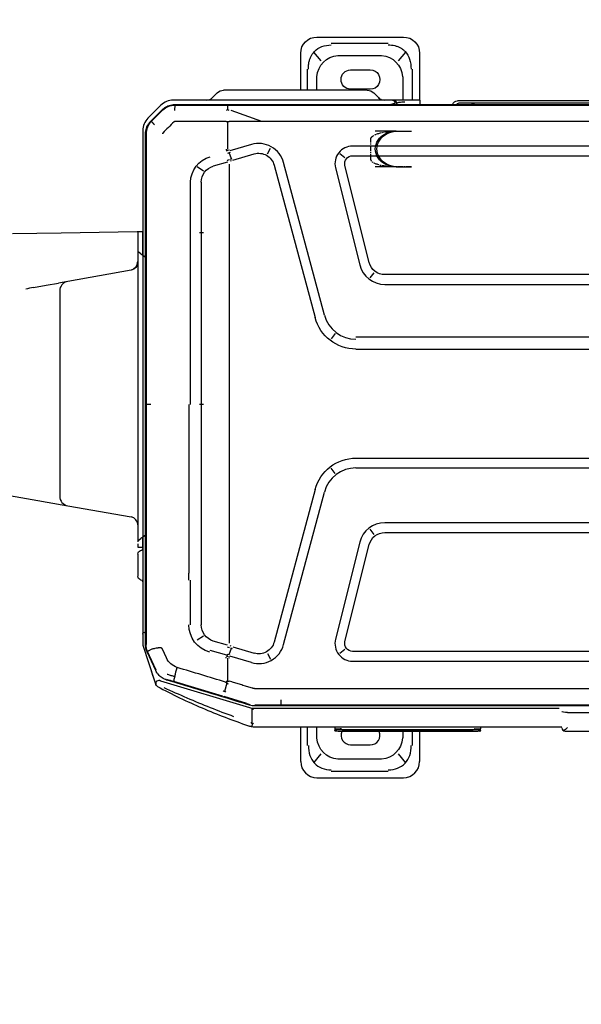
# Model space of a CAD drawing. Header units: millimetres. Extents: x -424979 to 718034, y -72486 to 344972.
# Tile 238 of 256: x 599439 to 600267, y 142620 to 144072. Entities that reach past the tile are written whole.
import ezdxf
from ezdxf import colors
from ezdxf.entities.mleader import LeaderData, LeaderLine
from ezdxf.math import Vec2, Vec3
from ezdxf.xclip import XClip

# ---------------------------------------------------------------- set-up
doc = ezdxf.new("R2010")
doc.units = ezdxf.units.MM
doc.header["$MEASUREMENT"] = 0
doc.header["$XCLIPFRAME"] = 0
doc.linetypes.add('CENTER', pattern=[0.508, 0.3175, -0.0635, 0.0635, -0.0635])
doc.layers.add('IS_KLIM Opis_Średnice', color=7, linetype='Continuous', lineweight=9)
doc.layers.add('SKAN - RZUT_7_0_Nr_pióra__1', color=7, linetype='Continuous', lineweight=13)
doc.layers.add('IS_KLIM_urządzenia', color=3, linetype='Continuous')
doc.layers.add('Rysunki i obrazki', color=7, linetype='Continuous')
picture_1 = doc.add_image_def('image7.tif', size_in_pixel=(14115, 7016))

# ---------------------------------------------------------------- blocks, each defined once
blk = doc.blocks.new('Rysunek_7_7', base_point=(-247133.1, 120862.7))
at = {"layer": 'SKAN - RZUT_7_0_Nr_pióra__1', "color": 7, "lineweight": 13}
image = blk.add_image(picture_1, insert=(-306883.1, 91162.7), size_in_units=(119499.9, 59400), dxfattribs=at)
image.set_boundary_path([(-0.5, -0.5), (14114.5, 7015.5)])
blk = doc.blocks.new('G$CE471A013')
at = {"linetype": 'Continuous'}
for p, q in [((14.865, 41.216), (9.565, 41.216)), ((10.489, 40.816), (13.993, 40.816)), ((8.565, 40.216), (8.565, 37.347)), ((9.43, 40.295), (9.874, 39.746)), ((13.583, 40.077), (10.899, 40.077)), ((14.608, 39.746), (15.052, 40.295)), ((15.865, 37.947), (15.865, 40.216)), ((9.009, 37.347), (9.009, 39.241)), ((9.606, 38.769), (9.606, 37.347)), ((12.803, 39.198), (11.603, 39.206)), ((14.876, 37.947), (14.876, 38.769)), ((15.473, 39.241), (15.473, 37.947)), ((11.386, 37.783), (11.097, 37.494)), ((11.603, 38.006), (12.803, 38.013)), ((11.782, 37.947), (13.342, 37.947)), ((13.342, 37.947), (19.042, 37.947)), ((19.042, 37.947), (20.602, 37.947)), ((21.287, 37.494), (20.998, 37.783)), ((23.598, 37.069), (-66.48, 37.069)), ((-63.256, 37.301), (6.245, 37.301)), ((-62.823, 37.151), (6.095, 37.151)), ((20.329, 37.029), (-21.491, 37.029)), ((8.525, 37.347), (9.465, 37.347)), ((8.525, 37.243), (8.525, 37.347)), ((8.525, 37.069), (8.525, 37.243)), ((9.465, 37.347), (10.165, 37.347)), ((9.965, 37.069), (9.965, 37.147)), ((10.165, 37.347), (10.236, 37.347)), ((10.236, 37.347), (23.677, 37.347)), ((23.553, 37.034), (20.329, 37.029)), ((23.592, 37.035), (23.552, 37.034)), ((24.011, 36.986), (23.999, 36.958)), ((24.441, 37.031), (25.239, 36.233)), ((18.258, 36.025), (20.129, 36.699)), ((25.023, 36.045), (24.349, 36.718)), ((25.071, 36.043), (24.361, 36.753)), ((20.348, 36.02), (20.348, 34.339)), ((25.023, 36.045), (25.043, 36.025)), ((25.304, 35.693), (25.278, 35.682)), ((9.915, 35.441), (9.065, 35.441)), ((9.915, 35.441), (9.065, 35.441)), ((9.915, 35.441), (9.065, 35.441)), ((10.015, 35.441), (9.165, 35.441)), ((10.015, 35.441), (9.165, 35.441)), ((10.015, 35.441), (9.165, 35.441)), ((10.015, 35.441), (9.165, 35.441)), ((10.015, 35.441), (9.165, 35.441)), ((10.015, 35.441), (9.165, 35.441)), ((10.015, 35.441), (9.165, 35.441)), ((10.015, 35.441), (9.165, 35.441)), ((10.015, 35.441), (9.165, 35.441)), ((10.015, 35.441), (9.165, 35.441)), ((10.015, 35.441), (9.165, 35.441)), ((10.015, 35.441), (9.165, 35.441)), ((10.015, 35.441), (9.165, 35.441)), ((10.015, 35.441), (9.165, 35.441)), ((10.015, 35.441), (9.165, 35.441)), ((10.015, 35.441), (9.165, 35.441)), ((10.015, 35.441), (9.165, 35.441)), ((10.015, 35.441), (9.165, 35.441)), ((10.015, 35.441), (9.165, 35.441)), ((10.015, 35.441), (9.165, 35.441)), ((10.015, 35.441), (9.165, 35.441)), ((10.015, 35.441), (11.285, 35.441)), ((10.015, 35.441), (11.285, 35.441)), ((10.015, 35.441), (11.285, 35.441)), ((10.015, 35.441), (11.285, 35.441)), ((10.015, 35.441), (11.285, 35.441)), ((10.015, 35.441), (11.285, 35.441)), ((10.015, 35.441), (11.285, 35.441)), ((10.015, 35.441), (11.285, 35.441)), ((10.015, 35.441), (11.285, 35.441)), ((10.015, 35.441), (11.285, 35.441)), ((25.355, 35.268), (25.355, 18.659)), ((25.387, 3.917), (25.387, 35.28)), ((25.555, 35.469), (25.555, 27.827)), ((-55.564, 34.525), (12.681, 34.525)), ((18.891, 34.614), (20.219, 34.22)), ((12.681, 33.925), (-55.564, 33.925)), ((13.463, 34.056), (13.147, 33.809)), ((17.908, 34.052), (17.713, 34.401)), ((20.03, 33.65), (18.72, 34.039)), ((20.116, 33.739), (20.246, 34.12)), ((20.343, 34.089), (20.3, 34.102)), ((11.659, 27.368), (13.147, 33.329)), ((14.405, 24.142), (16.915, 33.508)), ((17.495, 33.353), (14.985, 23.986)), ((20.13, 33.616), (20.19, 33.593)), ((20.228, 29.549), (20.228, 33.418)), ((20.36, 33.54), (21.229, 33.292)), ((9.915, 33.241), (9.065, 33.241)), ((9.915, 33.241), (9.065, 33.241)), ((9.915, 33.241), (9.065, 33.241)), ((10.015, 33.241), (9.165, 33.241)), ((10.015, 33.241), (9.165, 33.241)), ((10.015, 33.241), (9.165, 33.241)), ((10.015, 33.241), (9.165, 33.241)), ((10.015, 33.241), (9.165, 33.241)), ((10.015, 33.241), (9.165, 33.241)), ((10.015, 33.241), (9.165, 33.241)), ((10.015, 33.241), (9.165, 33.241)), ((10.015, 33.241), (9.165, 33.241)), ((10.015, 33.241), (9.165, 33.241)), ((10.015, 33.241), (9.165, 33.241)), ((10.015, 33.241), (9.165, 33.241)), ((10.015, 33.241), (9.165, 33.241)), ((10.015, 33.241), (9.165, 33.241)), ((10.015, 33.241), (9.165, 33.241)), ((10.015, 33.241), (9.165, 33.241)), ((10.015, 33.241), (9.165, 33.241)), ((10.015, 33.241), (9.165, 33.241)), ((10.015, 33.241), (9.165, 33.241)), ((10.015, 33.241), (9.165, 33.241)), ((10.015, 33.241), (9.165, 33.241)), ((10.015, 33.241), (11.285, 33.241)), ((10.015, 33.241), (11.285, 33.241)), ((10.015, 33.241), (11.285, 33.241)), ((10.015, 33.241), (11.285, 33.241)), ((10.015, 33.241), (11.285, 33.241)), ((10.015, 33.241), (11.285, 33.241)), ((10.015, 33.241), (11.285, 33.241)), ((10.015, 33.241), (11.285, 33.241)), ((10.015, 33.241), (11.285, 33.241)), ((10.015, 33.241), (11.285, 33.241)), ((13.729, 33.184), (12.241, 27.223)), ((21.835, 32.988), (22.215, 33.248)), ((21.97, 32.296), (21.97, 29.549)), ((22.62, 29.549), (22.62, 32.296)), ((20.228, 7.87), (20.228, 29.549)), ((22.067, 29.212), (21.834, 29.212)), ((21.97, 29.549), (21.97, 29.212)), ((21.97, 29.212), (21.97, 18.659)), ((22.62, 29.212), (22.62, 29.549)), ((22.62, 18.659), (22.62, 29.212)), ((25.556, 29.072), (25.555, 29.072)), ((25.556, 29.262), (25.856, 29.257)), ((25.556, 28.762), (25.556, 29.262)), ((25.856, 29.257), (25.856, 28.757)), ((25.856, 29.257), (25.906, 29.256)), ((25.906, 29.256), (30.556, 29.175)), ((30.556, 29.175), (33.556, 29.122)), ((25.556, 28.572), (25.555, 28.572)), ((25.556, 27.945), (25.556, 28.762)), ((25.856, 28.757), (25.856, 28.17)), ((25.556, 27.82), (25.387, 27.693)), ((25.555, 27.827), (25.555, 27.819)), ((25.556, 27.82), (25.556, 27.945)), ((25.679, 27.912), (25.556, 27.82)), ((25.556, 27.82), (25.556, 10.508)), ((25.556, 27.82), (25.556, 10.508)), ((25.679, 27.912), (25.837, 28.03)), ((25.856, 28.17), (25.856, 28.098)), ((25.856, 28.098), (25.856, 10.282)), ((-53.591, 26.625), (10.708, 26.625)), ((11.38, 26.745), (11.627, 26.429)), ((26.27, 26.899), (30.161, 26.213)), ((10.708, 26.025), (-53.591, 26.025)), ((30.161, 26.213), (30.736, 26.112)), ((31.478, 25.981), (30.736, 26.112)), ((30.656, 25.622), (30.656, 24.244)), ((32.255, 25.844), (31.478, 25.981)), ((30.656, 24.244), (30.656, 14.401)), ((13.745, 23.003), (13.989, 22.685)), ((-21.491, 22.784), (12.474, 22.784)), ((12.474, 22.059), (-21.491, 22.059)), ((21.834, 18.659), (22.067, 18.659)), ((21.97, 18.659), (21.97, 7.87)), ((22.728, 18.659), (22.728, 8.288)), ((25.355, 18.659), (25.355, 6.47)), ((12.474, 15.359), (-21.391, 15.359)), ((12.474, 14.759), (-21.391, 14.759)), ((13.745, 14.416), (13.989, 14.734)), ((30.656, 14.401), (30.656, 13.022)), ((14.985, 13.432), (17.495, 4.066)), ((16.915, 3.911), (14.405, 13.277)), ((32.35, 12.817), (30.161, 12.431)), ((34.461, 13.189), (32.35, 12.817)), ((30.161, 12.431), (26.27, 11.745)), ((-53.591, 11.393), (10.708, 11.393)), ((11.627, 10.989), (11.38, 10.674)), ((10.708, 10.793), (-53.591, 10.793)), ((25.387, 10.625), (25.556, 10.508)), ((25.555, 10.509), (25.555, 4.596)), ((25.556, 10.508), (25.679, 10.424)), ((25.556, 10.387), (25.556, 10.508)), ((25.556, 10.383), (25.556, 10.387)), ((25.556, 9.883), (25.556, 10.383)), ((25.846, 10.309), (25.679, 10.424)), ((13.147, 4.09), (11.659, 10.051)), ((12.241, 10.196), (13.729, 4.235)), ((25.856, 9.888), (25.556, 9.883)), ((25.856, 9.883), (25.556, 9.883)), ((25.698, 9.683), (25.624, 9.707)), ((25.856, 10.102), (25.856, 9.888)), ((25.856, 9.883), (25.856, 9.888)), ((25.855, 9.464), (25.855, 9.172)), ((25.855, 9.172), (25.855, 8.401)), ((20.228, 4.001), (20.228, 7.87)), ((21.97, 7.87), (21.97, 5.123)), ((22.62, 5.123), (22.62, 7.87)), ((22.728, 7.87), (22.728, 8.288)), ((25.698, 7.891), (25.624, 7.866)), ((25.855, 8.401), (25.855, 8.109)), ((25.355, 6.47), (25.355, 3.923)), ((21.835, 4.431), (22.214, 4.171)), ((25.55, 4.542), (25.55, 3.93)), ((20.03, 3.769), (18.72, 3.38)), ((20.246, 3.3), (20.116, 3.679)), ((20.13, 3.803), (20.19, 3.826)), ((20.36, 3.878), (21.229, 4.126)), ((25.532, 3.817), (24.851, 1.739)), ((25.335, 3.692), (25.362, 3.686)), ((-55.564, 3.493), (12.681, 3.493)), ((13.147, 3.61), (13.463, 3.363)), ((17.908, 3.367), (17.713, 3.017)), ((18.891, 2.805), (20.219, 3.199)), ((20.338, 3.328), (20.411, 3.185)), ((20.348, 3.08), (20.348, 1.667)), ((20.392, 3.256), (21.42, 3.55)), ((24.108, 3.095), (24.351, 3.626)), ((24.74, 2.343), (25.258, 3.476)), ((24.762, 2.317), (25.289, 3.467)), ((12.681, 2.893), (-55.564, 2.893)), ((24.471, 1.978), (24.491, 1.954)), ((24.462, 1.683), (18.999, 0.047)), ((20.39, 1.544), (20.541, 1.025)), ((20.669, 0.74), (23.657, 1.639)), ((24.85, 1.738), (24.754, 1.444)), ((19.18, 0.289), (20.57, 0.711)), ((-61.567, 0.144), (18.685, 0.144)), ((-21.391, 0.184), (17.062, 0.184)), ((18.843, 0), (0, 0)), ((17.062, 0.179), (17.062, 0.514)), ((17.062, 0.184), (18.461, 0.184)), ((18.461, 0.184), (18.678, 0.184)), ((18.843, 0.155), (18.835, 0.19)), ((19.18, 0.289), (18.987, 0.23)), ((-0.517, -0.263), (-62.643, -0.263)), ((18.843, -0.06), (18.765, -0.06)), ((18.837, -0.941), (18.842, -0.037)), ((-0.15, -1.15), (-0.16, -1.15)), ((18.593, -1.15), (-0.15, -1.15)), ((4.824, -1.15), (4.822, -1.265)), ((13.768, -1.15), (13.77, -1.265)), ((14.876, -1.817), (14.876, -1.15)), ((15.473, -1.149), (15.473, -2.29)), ((15.865, -3.264), (15.865, -1.15)), ((-0.367, -1.413), (-63.178, -1.413)), ((-0.357, -1.413), (-0.367, -1.413)), ((4.822, -1.36), (4.822, -1.265)), ((5.221, -1.421), (13.371, -1.421)), ((5.221, -1.421), (5.221, -1.421)), ((13.37, -1.304), (5.222, -1.304)), ((5.321, -1.322), (5.321, -1.401)), ((5.323, -1.353), (5.324, -1.322)), ((5.523, -1.319), (13.069, -1.319)), ((5.523, -1.319), (5.523, -1.319)), ((5.523, -1.407), (13.07, -1.407)), ((8.565, -1.42), (8.565, -3.264)), ((9.009, -2.29), (9.009, -1.421)), ((9.606, -1.421), (9.606, -1.817)), ((13.268, -1.322), (13.269, -1.353)), ((13.268, -1.322), (13.269, -1.354)), ((13.271, -1.401), (13.271, -1.322)), ((13.371, -1.421), (13.371, -1.421)), ((13.77, -1.265), (13.77, -1.36)), ((12.803, -2.247), (11.603, -2.254)), ((9.875, -2.794), (9.43, -3.344)), ((15.052, -3.344), (14.608, -2.794)), ((10.899, -3.126), (13.583, -3.126)), ((13.993, -3.865), (10.489, -3.865)), ((14.865, -4.264), (9.565, -4.264))]:
    blk.add_line(p, q, dxfattribs=at)
at = {"linetype": 'CENTER'}
for p, q in [((10.065, 35.429), (9.065, 35.429)), ((11.565, 33.729), (11.565, 34.94)), ((9.065, 33.241), (10.065, 33.241))]:
    blk.add_line(p, q, dxfattribs=at)
at = {"linetype": 'Continuous'}
for centre, radius, start, end in [((9.565, 40.216), 1, 90, 180), ((14.865, 40.216), 1, 0, 90), ((11.599, 38.606), 0.6, 89.63839, 270.36161), ((12.799, 38.606), 0.592, 270.36161, 89.63839), ((11.782, 37.387), 0.56, 90, 135), ((20.602, 37.387), 0.56, 45, 90), ((6.245, 37.001), 0.3, 13.21487, 90), ((12.681, 33.445), 0.48, 345.98334, 90), ((18.441, 33.099), 0.98, 73.47049, 165), ((25.325, 27.827), 0.23, 358.01433, 0), ((10.708, 27.605), 0.98, 270, 345.9834), ((26.356, 27.392), 0.5, 180, 260), ((12.474, 24.659), 2.6, 269.99999, 345), ((12.474, 12.759), 2.6, 15, 89.99999), ((10.708, 9.813), 0.98, 14.0166, 90), ((25.625, 9.464), 0.23, 0, 71.56505), ((25.625, 8.109), 0.23, 288.43495, 0), ((25.395, 4.596), 0.16, 343.94769, 0), ((12.681, 3.973), 0.48, 270, 14.01666), ((18.441, 4.319), 0.98, 195, 286.52953), ((24.567, 1.515), 0.2, 298.06069, 341.84921)]:
    blk.add_arc(centre, radius, start, end, dxfattribs=at)
at = {"linetype": 'Continuous', "extrusion": (0, 0, -1)}
for centre, radius, start, end in [((-10.743, 37.847), 0.5, 225, 270), ((-21.641, 37.847), 0.5, 270, 315), ((-6.095, 36.851), 0.3, 90, 133.23138), ((-10.165, 37.147), 0.2, 0, 90), ((-23.677, 36.267), 1.08, 90, 135), ((-24.475, 35.469), 1.08, 135, 180), ((-12.681, 33.445), 1.08, 90, 194.01665), ((-18.441, 33.099), 1.58, 15, 106.52941), ((-10.708, 27.605), 1.58, 194.01661, 270), ((-30.056, 25.622), 0.6, 100, 180), ((-12.474, 24.659), 2, 195, 270.00001), ((-12.474, 12.759), 2, 90.00001, 165), ((-30.056, 13.022), 0.6, 180, 260), ((-26.356, 11.253), 0.5, 0, 80), ((-10.708, 9.813), 1.58, 90, 165.98339), ((-25.655, 9.802), 0.1, 288.43495, 0), ((-25.655, 7.771), 0.1, 0, 71.56505), ((-12.681, 3.973), 1.08, 165.98335, 270), ((-18.441, 4.319), 1.58, 253.47059, 345), ((-25.19, 3.93), 0.36, 180, 198.15079), ((0.357, -1.213), 0.2, 180, 270), ((-11.599, -1.654), 0.6, 269.63839, 22.88407), ((-12.799, -1.654), 0.592, 156.80609, 269.63839), ((-9.565, -3.264), 1, 270, 0), ((-14.865, -3.264), 1, 180, 270)]:
    blk.add_arc(centre, radius, start, end, dxfattribs=at)
at = {"linetype": 'Continuous'}
for centre, major_axis, ratio, start_param, end_param in [((11.394, 38.207), (1.268, -1.569), 0.803018, 2.633487, 3.831894), ((13.089, 38.207), (-1.268, -1.569), 0.803018, 2.451291, 3.649699), ((5.198, 36.701), (1.086, 0), 0.414214, 1.392879, 1.570794), ((10.236, 37.147), (0, -0.2), 0.815365, 3.141593, 4.712389), ((9.915, 34.341), (-1.27, 0), 0.866025, 1.570796, 4.712389), ((9.915, 34.341), (-1.27, 0), 0.866025, 1.570796, 4.712389), ((9.915, 34.341), (-1.27, 0), 0.866025, 1.570796, 4.712389), ((10.015, 34.341), (1.27, 0), 0.866025, 4.712389, 7.853982), ((19.79, 32.783), (1.919, -0.564), 0.705879, 1.540462, 1.56897), ((20.143, 33.944), (1.913, -0.585), 0.178321, 1.484854, 1.57228), ((20.981, 32.296), (1.64, 0), 0.995519, 6.283185, 7.582721), ((20.924, 32.296), (1.046, 0), 0.995519, 6.283185, 7.558937), ((25.956, 27.392), (0.1, 0), 0.10051, 3.141593, 4.177762), ((26.356, 27.392), (0.087, 0.492), 0.898854, 1.745329, 3.141593), ((20.924, 5.123), (1.046, 0), 0.995519, 5.007433, 6.283185), ((20.964, 5.123), (1.764, 0), 0.995519, 4.991611, 6.283185), ((20.143, 3.474), (1.913, 0.585), 0.178321, 4.710906, 4.798331), ((19.789, 4.638), (1.893, 0.646), 0.706819, 4.712403, 4.740904), ((-0.517, -0.199), (0.36, 0), 0.176327, 4.712389, 6.279863), ((-0.517, -1.053), (-0.355, 0.355), 0.176327, 1.745329, 2.532861), ((5.222, -1.266), (-0.4, 0.001), 0.029834, 4.712454, 6.28325), ((5.221, -1.41), (0.4, 0), 0.029837, 2.648555, 2.751427), ((5.222, -1.316), (0.35, 0), 0.029833, 1.570796, 3.141593), ((5.221, -1.41), (0.349, 0), 0.029837, 3.880383, 4.712389), ((5.523, -1.326), (0.25, 0), 0.029816, 1.570796, 3.141593), ((5.273, -1.276), (-0.05, 0), 0.999555, 1.570796, 1.896281), ((5.521, -1.401), (0.2, 0), 0.0299, 3.129347, 4.723791), ((13.069, -1.326), (0.25, 0), 0.029816, 0.323316, 1.570796), ((13.071, -1.401), (-0.2, 0), 0.0299, 1.564853, 3.144938), ((13.37, -1.266), (0.4, 0.001), 0.029834, 6.28312, 7.853917), ((13.37, -1.316), (0.35, 0), 0.029833, 0, 1.570796), ((13.371, -1.41), (0.349, 0), 0.029837, 4.712389, 5.911815), ((11.394, -1.255), (1.268, 1.569), 0.803018, 2.451291, 3.649699), ((13.089, -1.255), (-1.268, 1.569), 0.803018, 2.633487, 3.831894)]:
    blk.add_ellipse(centre, major_axis=major_axis, ratio=ratio, start_param=start_param, end_param=end_param, dxfattribs=at)
at = {"linetype": 'CENTER'}
for centre, start_param, end_param in [((10.065, 34.94), 3.141593, 4.712389), ((10.065, 33.729), 1.570796, 3.141593)]:
    blk.add_ellipse(centre, major_axis=(-1.5, 0), ratio=0.325568, start_param=start_param, end_param=end_param, dxfattribs=at)
at = {"linetype": 'Continuous'}
for points, knots in [([(10.489, 40.73), (10.421, 40.73), (10.287, 40.729), (10.093, 40.695), (9.911, 40.639), (9.744, 40.558), (9.592, 40.456), (9.369, 40.251), (9.126, 39.848), (9.103, 39.452), (9.09, 39.241)], [0, 0, 0, 0, 0.088396, 0.173346, 0.25543, 0.335293, 0.413632, 0.491185, 0.72797, 1, 1, 1, 1]), ([(15.392, 39.241), (15.392, 39.315), (15.392, 39.459), (15.36, 39.667), (15.306, 39.861), (15.23, 40.037), (15.136, 40.195), (14.947, 40.428), (14.571, 40.688), (14.191, 40.716), (13.993, 40.73)], [0, 0, 0, 0, 0.095854, 0.186885, 0.2735, 0.35617, 0.435439, 0.51192, 0.746033, 1, 1, 1, 1]), ([(9.956, 37.165), (9.955, 37.166), (9.949, 37.173), (9.927, 37.185), (9.884, 37.201), (9.802, 37.22), (9.667, 37.238), (9.53, 37.242), (9.465, 37.243)], [0, 0, 0, 0, 0.033531, 0.165604, 0.326819, 0.467732, 0.750376, 1, 1, 1, 1]), ([(10.349, 37.07), (10.347, 37.071), (10.325, 37.08), (10.26, 37.106), (10.162, 37.138), (10.101, 37.144), (10.072, 37.147)], [0, 0, 0, 0, 0.023051, 0.207675, 0.629287, 1, 1, 1, 1]), ([(20.346, 36.744), (20.345, 36.769), (20.344, 36.822), (20.341, 36.893), (20.338, 36.964), (20.333, 37.013), (20.329, 37.032), (20.327, 37.034), (20.326, 37.034)], [0, 0, 0, 0, 0.153633, 0.320832, 0.49911, 0.748722, 0.930274, 1, 1, 1, 1]), ([(24.322, 36.744), (24.226, 36.833), (24.115, 36.904), (23.867, 37.006), (23.73, 37.033), (23.593, 37.034)], [0, 0, 0, 0, 0.487241, 0.487241, 1, 1, 1, 1]), ([(24.361, 36.753), (24.32, 36.791), (24.236, 36.868), (24.09, 36.956), (23.933, 37.021), (23.767, 37.062), (23.654, 37.067), (23.598, 37.069)], [0, 0, 0, 0, 0.200032, 0.400047, 0.600045, 0.800029, 1, 1, 1, 1]), ([(20.442, 36.025), (20.408, 36.022), (20.346, 36.017), (20.283, 36.023), (20.255, 36.025)], [0, 0, 0, 0, 0.543839, 1, 1, 1, 1]), ([(25.387, 35.28), (25.385, 35.336), (25.38, 35.449), (25.338, 35.615), (25.273, 35.772), (25.186, 35.918), (25.109, 36.002), (25.071, 36.043)], [0, 0, 0, 0, 0.199971, 0.399955, 0.599953, 0.799968, 1, 1, 1, 1]), ([(20.26, 34.328), (20.261, 34.329), (20.261, 34.329), (20.261, 34.33), (20.261, 34.331), (20.26, 34.332), (20.26, 34.333), (20.258, 34.336), (20.256, 34.337), (20.254, 34.339)], [0, 0, 0, 0, 0.093535, 0.093535, 0.207433, 0.207433, 0.397418, 0.397418, 1, 1, 1, 1]), ([(25.856, 28.098), (25.856, 28.084), (25.856, 28.07), (25.851, 28.049), (25.848, 28.041), (25.841, 28.033), (25.839, 28.031), (25.837, 28.03)], [0, 0, 0, 0, 0.458778, 0.458778, 0.863378, 0.863378, 1, 1, 1, 1]), ([(25.846, 10.309), (25.851, 10.305), (25.855, 10.299), (25.856, 10.288), (25.856, 10.285), (25.856, 10.282)], [0, 0, 0, 0, 0.756623, 0.756623, 1, 1, 1, 1]), ([(25.856, 10.282), (25.856, 10.272), (25.856, 10.259), (25.856, 10.235), (25.856, 10.225), (25.856, 10.215)], [0, 0, 0, 0, 0.612645, 0.612645, 1, 1, 1, 1]), ([(25.389, 4.689), (25.396, 4.685), (25.417, 4.673), (25.472, 4.642), (25.539, 4.605), (25.55, 4.599), (25.555, 4.596)], [0, 0, 0, 0, 0.071285, 0.22784, 0.631675, 1, 1, 1, 1]), ([(24.351, 3.626), (24.358, 3.639), (24.371, 3.665), (24.403, 3.697), (24.445, 3.71), (24.502, 3.713), (24.559, 3.708), (24.616, 3.7), (24.7, 3.687), (24.796, 3.67), (24.905, 3.649), (24.959, 3.639), (24.986, 3.634)], [0, 0, 0, 0, 0.063445, 0.125642, 0.187788, 0.250693, 0.375623, 0.438172, 0.500645, 0.750303, 0.875197, 1, 1, 1, 1]), ([(24.999, 3.629), (25.029, 3.613), (25.086, 3.584), (25.153, 3.545), (25.201, 3.516), (25.232, 3.496), (25.249, 3.484), (25.257, 3.477), (25.261, 3.474), (25.262, 3.474), (25.262, 3.474)], [0, 0, 0, 0, 0.196304, 0.378613, 0.540984, 0.680096, 0.794866, 0.885682, 0.95364, 1, 1, 1, 1]), ([(25.257, 3.478), (25.32, 3.616), (25.355, 3.769), (25.355, 3.922), (25.355, 3.923), (25.355, 3.923)], [0, 0, 0, 0, 0.999505, 0.999505, 1, 1, 1, 1]), ([(25.289, 3.467), (25.309, 3.514), (25.348, 3.61), (25.381, 3.762), (25.385, 3.865), (25.387, 3.917)], [0, 0, 0, 0, 0.333339, 0.666672, 1, 1, 1, 1]), ([(20.26, 3.09), (20.261, 3.09), (20.261, 3.09), (20.261, 3.089), (20.261, 3.088), (20.26, 3.087), (20.26, 3.086), (20.258, 3.083), (20.256, 3.081), (20.254, 3.08)], [0, 0, 0, 0, 0.093535, 0.093535, 0.207433, 0.207433, 0.397418, 0.397418, 1, 1, 1, 1]), ([(20.489, 1.611), (20.971, 1.756), (21.453, 1.901), (22.437, 2.197), (22.938, 2.349), (23.44, 2.5)], [0, 0, 0, 0, 0.489998, 0.489998, 1, 1, 1, 1]), ([(24.053, 2.088), (24.047, 2.086), (24.042, 2.084), (23.966, 2.059), (23.896, 2.037), (23.753, 1.999), (23.681, 1.982), (23.604, 1.967), (23.599, 1.966), (23.595, 1.965)], [0, 0, 0, 0, 0.036866, 0.036866, 0.504384, 0.504384, 0.969691, 0.969691, 1, 1, 1, 1]), ([(23.595, 1.965), (23.608, 1.918), (23.619, 1.872), (23.638, 1.791), (23.646, 1.754), (23.656, 1.694), (23.658, 1.671), (23.658, 1.644), (23.657, 1.637), (23.654, 1.633), (23.653, 1.633), (23.653, 1.633)], [0, 0, 0, 0, 0.2609, 0.2609, 0.5218, 0.5218, 0.782701, 0.782701, 0.970671, 0.970671, 1, 1, 1, 1]), ([(24.093, 1.733), (24.14, 1.75), (24.235, 1.782), (24.368, 1.857), (24.492, 1.949), (24.601, 2.059), (24.693, 2.182), (24.739, 2.272), (24.762, 2.317)], [0, 0, 0, 0, 0.163038, 0.329712, 0.498444, 0.667536, 0.835268, 1, 1, 1, 1]), ([(24.936, 1.998), (24.972, 2.109), (25.001, 2.197), (25.016, 2.245), (25.018, 2.249), (25.017, 2.245)], [0, 0, 0, 0, 0.718874, 0.718874, 1, 1, 1, 1]), ([(18.828, 1.231), (18.924, 1.26), (19.117, 1.319), (19.406, 1.406), (19.695, 1.494), (19.887, 1.552), (20.022, 1.593), (20.061, 1.605), (20.151, 1.632), (20.202, 1.648), (20.254, 1.663)], [0, 0, 0, 0, 0.202609, 0.405217, 0.607826, 0.810435, 0.810435, 0.891478, 0.891478, 1, 1, 1, 1]), ([(18.998, 0.19), (19.049, 0.206), (19.1, 0.221), (19.355, 0.299), (19.56, 0.361), (20.58, 0.67), (21.397, 0.918), (22.84, 1.355), (23.466, 1.544), (24.093, 1.733)], [0, 0, 0, 0, 0.030057, 0.030057, 0.150285, 0.150285, 0.631198, 0.631198, 1, 1, 1, 1]), ([(24.652, 1.333), (23.757, 0.857), (22.843, 0.417), (20.981, -0.385), (20.032, -0.748), (19.071, -1.072)], [0, 0, 0, 0, 0.5, 0.5, 1, 1, 1, 1]), ([(19.959, -0.521), (20.442, -0.347), (20.922, -0.165), (22.359, 0.408), (23.304, 0.825), (24.247, 1.248), (24.247, 1.248), (24.247, 1.248)], [0, 0, 0, 0, 0.332003, 0.332003, 0.999956, 0.999956, 1, 1, 1, 1]), ([(20.442, 1.671), (20.419, 1.669), (20.358, 1.667), (20.296, 1.665), (20.257, 1.664)], [0, 0, 0, 0, 0.371371, 1, 1, 1, 1]), ([(20.47, 1.601), (20.444, 1.582), (20.394, 1.545), (20.34, 1.513), (20.313, 1.497)], [0, 0, 0, 0, 0.499901, 1, 1, 1, 1]), ([(24.462, 1.683), (24.479, 1.687), (24.495, 1.691), (24.599, 1.707), (24.683, 1.685), (24.769, 1.594), (24.775, 1.536), (24.76, 1.465), (24.757, 1.455), (24.754, 1.444)], [0, 0, 0, 0, 0.082224, 0.082224, 0.505542, 0.505542, 0.92886, 0.92886, 1, 1, 1, 1]), ([(24.661, 1.338), (24.661, 1.338), (24.659, 1.338), (24.654, 1.335), (24.653, 1.334), (24.652, 1.333)], [0, 0, 0, 0, 0.812779, 0.812779, 1, 1, 1, 1]), ([(24.851, 1.739), (24.84, 1.706), (24.829, 1.674), (24.805, 1.598), (24.79, 1.555), (24.77, 1.492), (24.763, 1.472), (24.757, 1.453)], [0, 0, 0, 0, 0.339989, 0.339989, 0.792222, 0.792222, 1, 1, 1, 1]), ([(20.477, 1.017), (20.483, 1.016), (20.495, 1.015), (20.518, 1.019), (20.546, 1.026), (20.579, 1.037), (20.599, 1.05), (20.608, 1.056)], [0, 0, 0, 0, 0.124243, 0.250099, 0.500246, 0.750314, 1, 1, 1, 1]), ([(18.685, 0.144), (18.738, 0.146), (18.844, 0.15), (18.947, 0.177), (18.998, 0.19)], [0, 0, 0, 0, 0.501074, 1, 1, 1, 1]), ([(18.999, 0.047), (18.96, 0.034), (18.923, 0.018), (18.872, -0.014), (18.856, -0.025), (18.844, -0.047), (18.843, -0.053), (18.843, -0.06)], [0, 0, 0, 0, 0.616187, 0.616187, 0.899223, 0.899223, 1, 1, 1, 1]), ([(18.843, -1.129), (18.769, -1.142), (18.694, -1.148), (18.612, -1.15), (18.605, -1.15), (18.597, -1.15), (18.596, -1.15), (18.594, -1.15), (18.594, -1.15), (18.593, -1.15)], [0, 0, 0, 0, 0.895051, 0.895051, 0.981123, 0.981123, 0.990548, 0.990548, 1, 1, 1, 1]), ([(18.814, -0.941), (18.795, -0.932), (18.775, -0.923), (18.755, -0.914), (18.755, -0.913), (18.754, -0.913)], [0, 0, 0, 0, 0.963467, 0.963467, 1, 1, 1, 1]), ([(18.814, -0.941), (18.817, -0.942), (18.821, -0.943), (18.827, -0.943), (18.831, -0.943), (18.839, -0.941), (18.843, -0.939), (18.849, -0.935), (18.851, -0.934), (18.853, -0.932)], [0, 0, 0, 0, 0.246944, 0.246944, 0.491708, 0.491708, 0.827112, 0.827112, 1, 1, 1, 1]), ([(18.836, -1.092), (18.835, -1.091), (18.835, -1.09), (18.834, -1.066), (18.832, -1.037), (18.831, -0.986), (18.831, -0.964), (18.833, -0.942)], [0, 0, 0, 0, 0.037359, 0.037359, 0.637819, 0.637819, 1, 1, 1, 1]), ([(19.071, -1.072), (19.07, -1.072), (19.069, -1.072), (19.062, -1.075), (19.056, -1.077), (19.016, -1.089), (18.982, -1.099), (18.913, -1.116), (18.878, -1.123), (18.843, -1.129)], [0, 0, 0, 0, 0.010318, 0.010318, 0.093061, 0.093061, 0.548137, 0.548137, 1, 1, 1, 1]), ([(18.92, -0.879), (18.92, -0.879), (18.919, -0.88), (18.897, -0.898), (18.875, -0.915), (18.853, -0.932)], [0, 0, 0, 0, 0.029461, 0.029461, 1, 1, 1, 1]), ([(4.822, -1.36), (4.822, -1.367), (4.824, -1.378), (4.832, -1.392), (4.842, -1.401), (4.85, -1.406), (4.857, -1.409), (4.865, -1.411), (4.88, -1.413), (4.904, -1.415), (4.947, -1.417), (4.966, -1.417)], [0, 0, 0, 0, 0.065305, 0.116297, 0.160097, 0.198956, 0.23575, 0.282457, 0.373365, 0.758577, 1, 1, 1, 1]), ([(13.302, -1.324), (13.302, -1.324), (13.306, -1.324), (13.308, -1.324), (13.307, -1.324)], [0, 0, 0, 0, 0.175946, 1, 1, 1, 1]), ([(13.696, -1.414), (13.705, -1.415), (13.72, -1.413), (13.736, -1.409), (13.748, -1.403), (13.759, -1.393), (13.768, -1.378), (13.77, -1.367), (13.77, -1.36)], [0, 0, 0, 0, 0.498479, 0.626522, 0.703686, 0.792587, 0.893399, 1, 1, 1, 1]), ([(10.489, -3.778), (10.082, -3.791), (9.715, -3.648), (9.211, -3.111), (9.077, -2.721), (9.09, -2.29)], [0, 0, 0, 0, 0.5, 0.5, 1, 1, 1, 1]), ([(15.392, -2.29), (15.406, -2.721), (15.272, -3.111), (14.768, -3.648), (14.4, -3.791), (13.993, -3.778)], [0, 0, 0, 0, 0.5, 0.5, 1, 1, 1, 1])]:
    blk.add_open_spline(points, degree=3, knots=knots, dxfattribs=at)
for points, degree in [([(11.11, 37.489), (10.935, 37.385)], 1), ([(20.256, 36.7), (20.286, 36.714), (20.316, 36.729), (20.346, 36.744)], 3), ([(20.346, 36.744), (20.376, 36.729), (20.407, 36.715), (20.437, 36.7)], 3), ([(24.322, 36.751), (24.331, 36.742), (24.34, 36.733), (24.349, 36.724)], 3), ([(-21.491, 36.025), (-7.576, 36.025), (6.339, 36.025), (20.254, 36.025)], 3), ([(20.254, 36.025), (20.254, 36.025), (20.255, 36.025), (20.255, 36.025)], 3), ([(20.443, 36.025), (20.443, 36.025), (20.443, 36.025), (20.442, 36.025)], 3), ([(20.443, 36.025), (21.49, 36.027), (22.537, 36.029), (23.583, 36.031)], 3), ([(23.583, 36.031), (23.594, 36.031), (23.615, 36.026), (23.632, 36.015), (23.64, 36.008)], 3), ([(23.64, 36.008), (23.869, 35.779), (24.099, 35.549), (24.328, 35.32)], 3), ([(25.043, 36.025), (25.241, 35.825), (25.354, 35.55), (25.355, 35.268)], 3), ([(24.328, 35.32), (24.336, 35.313), (24.347, 35.296), (24.351, 35.275), (24.351, 35.265)], 3), ([(20.191, 34.136), (20.191, 34.137), (20.191, 34.137), (20.192, 34.137)], 3), ([(20.442, 34.339), (20.442, 34.317), (20.439, 34.295), (20.433, 34.274)], 3), ([(20.17, 33.72), (20.134, 33.733), (20.098, 33.746), (20.062, 33.757)], 3), ([(20.383, 33.645), (20.332, 33.66), (20.281, 33.677), (20.231, 33.696)], 3), ([(25.549, 27.812), (25.549, 27.817), (25.549, 27.821), (25.548, 27.825)], 3), ([(32.255, 25.844), (32.432, 25.814), (32.592, 25.773), (32.737, 25.731)], 3), ([(20.17, 3.699), (20.134, 3.685), (20.098, 3.673), (20.062, 3.662)], 3), ([(20.383, 3.774), (20.332, 3.759), (20.281, 3.742), (20.231, 3.722)], 3), ([(24.986, 3.634), (24.991, 3.633), (24.995, 3.631), (24.999, 3.629)], 3), ([(20.191, 3.282), (20.191, 3.282), (20.191, 3.282), (20.192, 3.282)], 3), ([(20.442, 3.08), (20.442, 3.101), (20.439, 3.123), (20.433, 3.144)], 3), ([(23.44, 2.5), (23.726, 2.594), (23.982, 2.821), (24.108, 3.095)], 3), ([(25.261, 3.473), (25.262, 3.473), (25.262, 3.473), (25.262, 3.474)], 3), ([(23.595, 1.965), (23.546, 2.14), (23.494, 2.319), (23.44, 2.5)], 3), ([(23.595, 1.965), (23.595, 1.965)], 1), ([(20.254, 1.663), (20.255, 1.664), (20.256, 1.664), (20.257, 1.664)], 3), ([(20.401, 1.551), (20.376, 1.585), (20.36, 1.625), (20.352, 1.667)], 3), ([(20.47, 1.601), (20.475, 1.606), (20.482, 1.609), (20.489, 1.611)], 3), ([(23.653, 1.633), (23.793, 1.675), (23.933, 1.717), (24.072, 1.758)], 3), ([(-21.391, 1.188), (-8.082, 1.188), (5.228, 1.188), (18.538, 1.188)], 3), ([(20.457, 1.02), (20.464, 1.019), (20.471, 1.018), (20.477, 1.017)], 3), ([(20.666, 0.733), (20.634, 0.724), (20.603, 0.715), (20.572, 0.705)], 3), ([(20.608, 1.056), (20.613, 1.061), (20.618, 1.066), (20.623, 1.07)], 3)]:
    blk.add_open_spline(points, degree=degree, dxfattribs=at)
for points, weights, degree in [([(23.587, 36.705), (23.579, 37.034), (23.547, 37.04)], [0.999995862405, 0.797858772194, 1], 2), ([(24.83, 35.818), (25.035, 36.033), (25.024, 36.051)], [0.999996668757, 0.819896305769, 1], 2), ([(25.071, 18.659), (25.355, 18.659), (25.36, 18.659)], [1, 0.828621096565, 1], 2), ([(18.538, 1.188), (18.636, 1.188), (18.734, 1.202), (18.828, 1.231)], [1, 0.992787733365, 0.992787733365, 1], 3)]:
    blk.add_rational_spline(points, weights, degree=degree, dxfattribs=at)

msp = doc.modelspace()

# ---------------------------------------------------------------- block references
at = {"layer": 'IS_KLIM_urządzenia', "xscale": -24, "yscale": 24, "zscale": 24}
msp.add_blockref('G$CE471A013', (600234.1, 143056.8), dxfattribs=at)
at = {"layer": 'Rysunki i obrazki', "color": 151, "linetype": 'Continuous', "lineweight": 20, "true_color": 0x80c2ff}
ref = msp.add_blockref('Rysunek_7_7', (578150.8, 164030.1), dxfattribs=at)
XClip(ref).set_block_clipping_path([(-306883.0907464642, 91162.6626359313), (-187383.1463020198, 150562.679302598)])

# ---------------------------------------------------------------- next in the draw order: leaders
at = {"layer": 'IS_KLIM Opis_Średnice', "ltscale": 30}
ml = msp.add_multileader_mtext('Standard', dxfattribs=at)
ml.set_content('{\\fArial|b0|i0|c238|p0;\\C7;Odprowadzenie skroplin (przewód tłoczny) od klimatyzatora zastosować pompkę skroplin. W związku z brakiiem w pobliżu istenijącego pionu kanalizacyji sanitarnej skropliny z klimatyzacji zaleca się odprowadzić na zewnątrz budynku. W tym celu należy zamontować rurę odpływową, która skieruje wodę do rynny lub specjalnego zbiornika. Należy pamiętać o regularnym opróżnianiu zbiornika, aby zapobiec jego przepełnieniu. Ustalić bezpośrednio z Inwestrem podczas  robót budowlanych.  }', color=256)
ml.set_leader_properties()
ml.build(insert=Vec2(0, 0))
ml.multileader.update_dxf_attribs({"text_left_attachment_type": 6, "text_right_attachment_type": 6, "dogleg_length": 0.36})
ctx = ml.context
ctx.base_point, ctx.char_height, ctx.plane_origin, ctx.plane_y_axis = Vec3(592315.1, 142106.4), 250, Vec3(601975, 148891.3), Vec3(0, -1)
ctx.left_attachment, ctx.right_attachment = 6, 6
notes = []
notes.append((ctx, [(1, (1, 1, 0), (592314.7, 142106.4), (1, 0), 0.36, [(0, [(590046.7, 146672.1)], 256, [])])]))
ctx.mtext.insert, ctx.mtext.width, ctx.mtext.flow_direction = Vec3(592317.1, 142429.9), 11099.971, 5
ctx.mtext.has_bg_fill, ctx.mtext.bg_color, ctx.mtext.bg_scale_factor, ctx.mtext.bg_transparency, ctx.mtext.use_window_bg_color = 1, -939524096, 1.5, 0, 1
for ctx, leaders in notes:
    for number, flags, end, landing, length, lines in leaders:
        leader = LeaderData()
        leader.index, (leader.has_last_leader_line, leader.has_dogleg_vector, leader.attachment_direction) = number, flags
        leader.last_leader_point, leader.dogleg_vector, leader.dogleg_length = Vec3(end), Vec3(landing), length
        for number, points, colour, breaks in lines:
            line = LeaderLine()
            line.index, line.vertices, line.color, line.breaks = number, Vec3.list(points), colors.encode_raw_color(colour), breaks
            leader.lines.append(line)
        ctx.leaders.append(leader)

doc.saveas('drawing.dxf')
